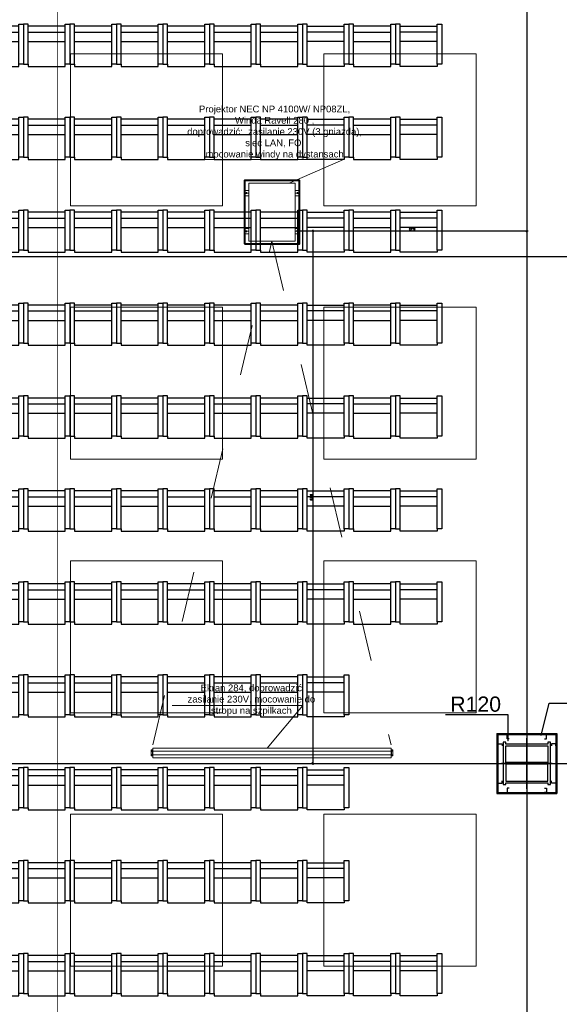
# Model space of a CAD drawing. Header units: centimetres. Extents: x -228435 to 111511, y -89367 to 428125.
# Tile 59 of 219: x -52539 to -46156, y 50149 to 61803. Entities that reach past the tile are written whole.
import ezdxf
from ezdxf.xclip import XClip

# ---------------------------------------------------------------- set-up
doc = ezdxf.new("R2010")
doc.units = ezdxf.units.CM
doc.header["$LTSCALE"] = 50
doc.header["$XCLIPFRAME"] = 0
doc.header["$PDMODE"] = 35
doc.header["$PDSIZE"] = 0.1
for name, pattern in [('CENTER', [2, 1.25, -0.25, 0.25, -0.25]), ('DASHDOT2', [12.7, 6.35, -3.175, 0, -3.175]), ('HIDDEN2', [4.7625, 3.175, -1.5875]), ('HIDDENX2', [19.05, 12.7, -6.35]), ('Kondygnacja -1$0$ACAD_ISO03W100', [30, 12, -18])]:
    doc.linetypes.add(name, pattern=pattern)
doc.layers.get('0').update_dxf_attribs({"color": 8})
doc.layers.get('DEFPOINTS').update_dxf_attribs({"color": 8})
for name, color, linetype in [('0_II 10 sal$0$ARCH_SIEDZENIA', 8, 'Continuous'), ('ARCH_INFO_KŁADY ŚCIAN', 8, 'HIDDEN2'), ('ARCH_INFO_ODPORNOŚĆ OGNIOWA', 8, 'Continuous'), ('ARCH_INFO_OPISY', 8, 'Continuous'), ('ARCH_INFO_OSIE_IST', 8, 'DASHDOT2'), ('Kondygnacja +0$0$ARCH_GK', 8, 'Continuous'), ('Kondygnacja +0$0$ARCH_INFO_ODPORNOŚĆ OGNIOWA', 8, 'Continuous'), ('Kondygnacja +0$0$ARCH_PROFILE', 8, 'Continuous'), ('Kondygnacja +0$0$ARCH_STAL_IST', 8, 'Continuous'), ('Osie rzutów$0$ARCH_INFO_OSIE_OPISY_IST', 8, 'Continuous'), ('RYSUNKOWE_XREF', 8, 'Continuous')]:
    doc.layers.add(name, color=color, linetype=linetype)
for name, color, linetype, lineweight in [('ARCH_SUFITY_PODWIESZANE', 8, 'HIDDENX2', 9), ('osie', 8, 'CENTER', 13), ('SYSTEMY AV', 8, 'Continuous', 13)]:
    doc.layers.add(name, color=color, linetype=linetype, lineweight=lineweight)
doc.styles.add('-1 sale konferencyjne$0$Arial', font='ARIAL.TTF')
doc.styles.add('Kondygnacja +0$0$Arial', font='ARIAL.TTF')
doc.styles.add('Kondygnacja +0$0$Standard', font='txt')
doc.styles.add('Romans', font='Romans.shx')
doc.dimstyles.new('ISO-25', dxfattribs={"dimtxt": 2.5, "dimasz": 2.5, "dimexe": 1.25, "dimexo": 0.625, "dimtad": 1, "dimtxsty": 'Standard', "dimcen": 2.5, "dimadec": 0, "dimazin": 0, "dimtfac": 1, "dimtmove": 0, "dimatfit": 3, "dimfxl": 0, "dimarcsym": 0})
doc.dimstyles.new('Kondygnacja +0$0$ISO-25', dxfattribs={"dimtxt": 2.5, "dimasz": 2.5, "dimexe": 1.25, "dimexo": 0.625, "dimtad": 1, "dimtxsty": 'Kondygnacja +0$0$Standard', "dimcen": 2.5, "dimadec": 0, "dimazin": 0, "dimtfac": 1, "dimtmove": 0, "dimatfit": 3, "dimfxl": 0, "dimarcsym": 0})
doc.dimstyles.new('Wymiary 1-200', dxfattribs={"dimtxt": 22, "dimasz": 20, "dimexe": 10, "dimexo": 0, "dimgap": 8, "dimtad": 1, "dimrnd": 0.5, "dimzin": 12, "dimdsep": 46, "dimtxsty": 'Romans', "dimblk": 'OBLIQUE', "dimcen": 0.5, "dimdle": 15, "dimclrt": 55, "dimazin": 0, "dimtfac": 1, "dimtmove": 1, "dimatfit": 3, "dimfxl": 0, "dimtolj": 1, "dimtzin": 0, "dimarcsym": 0})

# ---------------------------------------------------------------- blocks, each defined once
blk = doc.blocks.new('SU Lampy kwadratowe +0')
at = {"layer": 'ARCH_SUFITY_PODWIESZANE', "ltscale": 2.5}
for points in [[(6920, 10640), (7100, 10640), (7100, 10460), (6920, 10460)], [(7220, 10640), (7400, 10640), (7400, 10460), (7220, 10460)], [(6920, 10340), (7100, 10340), (7100, 10160), (6920, 10160)], [(7220, 10340), (7400, 10340), (7400, 10160), (7220, 10160)], [(6920, 10040), (7100, 10040), (7100, 9860), (6920, 9860)], [(7220, 10040), (7400, 10040), (7400, 9860), (7220, 9860)], [(6920, 9740), (7100, 9740), (7100, 9560), (6920, 9560)], [(7220, 9740), (7400, 9740), (7400, 9560), (7220, 9560)]]:
    blk.add_lwpolyline(points, close=True, dxfattribs=at)
blk = doc.blocks.new('Linie kładów 0')
at = {"layer": 'ARCH_INFO_KŁADY ŚCIAN', "ltscale": 10, "const_width": 1}
blk.add_lwpolyline([(6905, 5618.7), (6905, 11674.1)], dxfattribs=at)
blk = doc.blocks.new('Kondygnacja +0$0$_Dot')
at = {"color": 0, "linetype": 'ByBlock', "lineweight": -2}
blk.add_line((-0.5, 0), (-1, 0), dxfattribs=at)
at = {"color": 0, "linetype": 'ByBlock', "const_width": 0.5}
blk.add_lwpolyline([(-0.25, 0, 1), (0.25, 0, 1)], format="xyb", close=True, dxfattribs=at)
blk = doc.blocks.new('SE2')
at = {"linetype": 'Continuous', "ltscale": 25.4}
for p, q in [((-906, 1326), (-906, 1248)), ((-885, 1332), (-900, 1332)), ((-885, 1242), (-885, 1332)), ((-880, 1360), (-880, 1332)), ((-878, 1360), (-880, 1360)), ((-880, 1332), (-880, 1242)), ((-878, 1316), (-878, 1360)), ((2678, 1360), (-878, 1360)), ((-878, 1316), (-878, 1360)), ((2678, 1316), (2678, 1360)), ((2678, 1360), (2678, 1316)), ((2680, 1360), (2678, 1360)), ((2680, 1332), (2680, 1360)), ((2680, 1242), (2680, 1332)), ((2685, 1332), (2685, 1242)), ((2700, 1332), (2685, 1332)), ((2706, 1248), (2706, 1326)), ((-906, 1248), (-906, 1248)), ((-900, 1242), (-885, 1242)), ((-900, 1242), (-885, 1242)), ((-900, 1242), (-900, 1242)), ((-897, 1321), (-897, 1313)), ((-897, 1261), (-897, 1253)), ((-890, 1313), (-890, 1321)), ((-890, 1253), (-890, 1261)), ((-882, 1242), (-882, 1242)), ((-882, 1242), (-880, 1242)), ((-882, 1242), (-880, 1242)), ((-878, 1316), (-880, 1316)), ((-878, 1259), (-880, 1259)), ((-880, 1242), (-880, 1215)), ((-880, 1215), (-878, 1215)), ((-878, 1285), (-878, 1316)), ((2678, 1316), (-878, 1316)), ((-878, 1259), (-878, 1285)), ((2678, 1259), (-878, 1259)), ((-878, 1215), (-878, 1259)), ((-878, 1215), (2678, 1215)), ((2678, 1285), (2678, 1316)), ((2680, 1316), (2678, 1316)), ((2678, 1285), (2678, 1259)), ((2678, 1259), (2678, 1215)), ((2680, 1259), (2678, 1259)), ((2678, 1215), (2680, 1215)), ((2680, 1215), (2680, 1242)), ((2682, 1242), (2680, 1242)), ((2680, 1242), (2682, 1242)), ((2682, 1242), (2682, 1242)), ((2685, 1242), (2700, 1242)), ((2685, 1242), (2700, 1242)), ((2698, 1321), (2690, 1321)), ((2690, 1321), (2690, 1321)), ((2698, 1321), (2690, 1321)), ((2690, 1314), (2698, 1314)), ((2698, 1261), (2690, 1261)), ((2690, 1261), (2690, 1261)), ((2698, 1261), (2690, 1261)), ((2690, 1254), (2698, 1254)), ((2698, 1321), (2698, 1321)), ((2698, 1261), (2698, 1261)), ((2700, 1242), (2700, 1242)), ((2706, 1248), (2706, 1248))]:
    blk.add_line(p, q, dxfattribs=at)
for centre, radius, start, end in [((-900, 1326), 6, 90, 180), ((-894, 1321), 3.5, 0, 180), ((-894, 1321), 3.5, 0, 180), ((2700, 1326), 6, 0, 90), ((-900, 1248), 6, 180, 270), ((-900, 1248), 6, 180, 270), ((-894, 1313), 3.5, 180, 360), ((-894, 1261), 3.5, 0, 180), ((-894, 1261), 3.5, 0, 180), ((-894, 1253), 3.5, 180, 360), ((2690, 1317), 3.5, 90, 180), ((2690, 1317), 3.5, 90, 270), ((2690, 1257), 3.5, 90, 180), ((2690, 1257), 3.5, 90, 270), ((2698, 1317), 3.5, 0, 90), ((2698, 1317), 3.5, 270, 90), ((2698, 1257), 3.5, 0, 90), ((2698, 1257), 3.5, 270, 90), ((2700, 1248), 6, 270, 360), ((2700, 1248), 6, 270, 360)]:
    blk.add_arc(centre, radius, start, end, dxfattribs=at)
for centre, major_axis, start_param, end_param in [((-885, 1332), (-5, 0), 3.141593, 4.712389), ((2685, 1332), (-5, 0), 4.712389, 6.283185), ((-885, 1242), (5, 0), 0, 1.570796), ((-885, 1242), (3, 0), 0, 1.570796), ((2685, 1242), (5, 0), 1.570796, 3.141593), ((2685, 1242), (3, 0), 1.570796, 3.141593)]:
    blk.add_ellipse(centre, major_axis=major_axis, ratio=0.000014, start_param=start_param, end_param=end_param, dxfattribs=at)
blk = doc.blocks.new('A$C45FE2F59')
for p, q in [((-324, 608), (-319, 612)), ((-324, 552), (-324, 608)), ((-284, 612), (-319, 612)), ((0, 700), (-280, 700)), ((0, 700), (280, 700)), ((284, 612), (319, 612)), ((324, 608), (319, 612)), ((324, 552), (324, 608)), ((-324, 552), (-319, 547)), ((-284, 547), (-319, 547)), ((284, 547), (319, 547)), ((324, 552), (319, 547)), ((-324, 148), (-319, 152)), ((-324, 148), (-324, 92)), ((-284, 152), (-319, 152)), ((284, 152), (319, 152)), ((324, 148), (319, 152)), ((324, 148), (324, 92)), ((-324, 92), (-319, 88)), ((-284, 88), (-319, 88)), ((0, 0), (-280, 0)), ((0, 0), (280, 0)), ((284, 88), (319, 88)), ((324, 92), (319, 88)), ((45, 0), (-280, 0)), ((-277, 0), (277, 0)), ((280, 0), (127, 0))]:
    blk.add_line(p, q)
blk.add_lwpolyline([(-280, 700), (280, 700), (280, 0), (-280, 0)], close=True)
for centre, radius in [((-309, 580), 5.5), ((-309, 580), 5), ((309, 580), 5), ((309, 580), 5.5), ((-309, 120), 5.5), ((-309, 120), 5), ((309, 120), 5.5), ((309, 120), 5)]:
    blk.add_circle(centre, radius)
at = {"layer": 'osie'}
for p, q in [((-280, 580), (-330, 580)), ((-309, 580), (-309, 590)), ((-309, 580), (-309, 570)), ((280, 580), (330, 580)), ((309, 580), (309, 590)), ((309, 580), (309, 570)), ((-280, 120), (-330, 120)), ((-309, 120), (-309, 130)), ((-309, 120), (-309, 110)), ((280, 120), (330, 120)), ((309, 120), (309, 130)), ((309, 120), (309, 110))]:
    blk.add_line(p, q, dxfattribs=at)
blk = doc.blocks.new('0_II 10 sal$0$Miejsce_siedzące_2d')
at = {"color": 0, "linetype": 'ByBlock', "lineweight": -2}
for p, q in [((-26.4, 27.1), (26.4, 27.1)), ((-26.4, 12.5), (26.4, 12.5))]:
    blk.add_line(p, q, dxfattribs=at)
for points in [[(-26.4, 62.7), (-26.4, 0), (-33, 0), (-33, 62.7), (-26.4, 62.7), (-26.4, 66), (26.4, 66), (26.4, 62.7), (26.4, 0), (33, 0), (33, 62.7), (26.4, 62.7)], [(26.4, 3.3), (-26.4, 3.3)]]:
    blk.add_lwpolyline(points, dxfattribs=at)
blk = doc.blocks.new('Osie rzutów')
at = {"layer": 'ARCH_INFO_OSIE_IST', "ltscale": 10}
for p, q in [((7460, 12510), (7460, 4623.3)), ((4436, 10400), (13655, 10400)), ((7460, 9770), (7460, 9830)), ((4436, 9800), (15156.5, 9800)), ((7490, 9800), (7430, 9800))]:
    blk.add_line(p, q, dxfattribs=at)
blk = doc.blocks.new('A$C6FDA0163')
at = {"layer": 'RYSUNKOWE_XREF'}
blk.add_blockref('Osie rzutów', (-10460, -9819, -630), dxfattribs=at)
blk = doc.blocks.new('_Oblique')
at = {"color": 0, "linetype": 'ByBlock', "lineweight": -2}
blk.add_line((-0.5, -0.5), (0.5, 0.5), dxfattribs=at)
blk = doc.blocks.new('*D1184')
at = {"layer": 'DEFPOINTS', "color": 0, "lineweight": 40}
for p in [(-49232, 59300, -6600), (-49072, 53000), (-46840, 53000, -6600)]:
    blk.add_point(p, dxfattribs=at)
at = {"layer": 'SYSTEMY AV', "color": 0, "lineweight": -2}
for p, q in [((-49072, 59315), (-49072, 52985)), ((-49063, 59300), (-49062, 59300)), ((-49074, 53000), (-49082, 53000))]:
    blk.add_line(p, q, dxfattribs=at)
at = {"layer": 'SYSTEMY AV', "color": 0, "lineweight": -2, "xscale": 20, "yscale": 20, "zscale": 20}
for p, rotation in [((-49072, 59300), 90), ((-49072, 53000), 270)]:
    blk.add_blockref('_Oblique', p, dxfattribs=dict(at, rotation=rotation))
at = {"layer": 'SYSTEMY AV', "color": 55, "insert": (-49091, 56150), "char_height": 22, "attachment_point": 5, "rotation": 90, "style": 'Romans'}
blk.add_mtext('\\A1;6300', dxfattribs=at)
blk = doc.blocks.new('*D1185')
at = {"layer": 'DEFPOINTS', "color": 0, "lineweight": 40}
for p in [(-49252, 59300, 6300), (-46540, 59304), (-46540, 59300, 6300)]:
    blk.add_point(p, dxfattribs=at)
at = {"layer": 'SYSTEMY AV', "color": 0, "lineweight": -2}
for p, q in [((-49267, 59304), (-46525, 59304)), ((-49252, 59314), (-49252, 59314)), ((-46540, 59314), (-46540, 59314))]:
    blk.add_line(p, q, dxfattribs=at)
at = {"layer": 'SYSTEMY AV', "color": 0, "lineweight": -2, "xscale": 20, "yscale": 20, "zscale": 20, "rotation": 180}
blk.add_blockref('_Oblique', (-49252, 59304), dxfattribs=at)
at = {"layer": 'SYSTEMY AV', "color": 0, "lineweight": -2, "xscale": 20, "yscale": 20, "zscale": 20}
blk.add_blockref('_Oblique', (-46540, 59304), dxfattribs=at)
at = {"layer": 'SYSTEMY AV', "color": 55, "insert": (-47896, 59323), "char_height": 22, "attachment_point": 5, "style": 'Romans'}
blk.add_mtext('\\A1;2712', dxfattribs=at)

msp = doc.modelspace()

# ---------------------------------------------------------------- linework, layer by layer
at = {"layer": 'Kondygnacja +0$0$ARCH_GK', "elevation": 630}
for points in [[(-46895, 53355), (-46895, 52950)], [(-46895, 53355), (-46490, 53355)], [(-46882.5, 53355), (-46882.5, 52950)], [(-46882.5, 53342.5), (-46490, 53342.5)], [(-46490, 53355), (-46185, 53355)], [(-46490, 53342.5), (-46185, 53342.5)], [(-46197.5, 53342.5), (-46197.5, 52950)], [(-46185, 53355), (-46185, 52950)], [(-46895, 52950), (-46895, 52645)], [(-46882.5, 52950), (-46882.5, 52657.5)], [(-46197.5, 52950), (-46197.5, 52645)], [(-46185, 52950), (-46185, 52645)], [(-46895, 52657.5), (-46490, 52657.5)], [(-46895, 52645), (-46490, 52645)], [(-46490, 52657.5), (-46197.5, 52657.5)], [(-46490, 52645), (-46185, 52645)]]:
    msp.add_lwpolyline(points, dxfattribs=at)
at = {"layer": 'Kondygnacja +0$0$ARCH_PROFILE', "elevation": 630}
for points in [[(-46747.5, 53292.5), (-46772.5, 53292.5), (-46772.5, 53342.5), (-46747.5, 53342.5)], [(-46332.5, 53292.5), (-46307.5, 53292.5), (-46307.5, 53342.5), (-46332.5, 53342.5)], [(-46882.5, 53207.5), (-46882.5, 53232.5), (-46832.5, 53232.5), (-46832.5, 53207.5)], [(-46197.5, 53207.5), (-46197.5, 53232.5), (-46247.5, 53232.5), (-46247.5, 53207.5)], [(-46882.5, 52792.5), (-46882.5, 52767.5), (-46832.5, 52767.5), (-46832.5, 52792.5)], [(-46747.5, 52707.5), (-46772.5, 52707.5), (-46772.5, 52657.5), (-46747.5, 52657.5)], [(-46332.5, 52707.5), (-46307.5, 52707.5), (-46307.5, 52657.5), (-46332.5, 52657.5)], [(-46197.5, 52792.5), (-46197.5, 52767.5), (-46247.5, 52767.5), (-46247.5, 52792.5)]]:
    msp.add_lwpolyline(points, dxfattribs=at)
at = {"layer": 'Kondygnacja +0$0$ARCH_STAL_IST', "elevation": 630}
for points in [[(-46820, 53250), (-46820, 52750), (-46790, 52750), (-46790, 52770), (-46290, 52770), (-46290, 52750), (-46260, 52750), (-46260, 53250), (-46290, 53250), (-46290, 53230), (-46790, 53230), (-46790, 53250)], [(-46790, 53210), (-46290, 53210), (-46290, 53010), (-46790, 53010)], [(-46290, 52990), (-46790, 52990), (-46790, 52790), (-46290, 52790)]]:
    msp.add_lwpolyline(points, close=True, dxfattribs=at)
at = {"layer": 'SYSTEMY AV'}
for p, q in [((-50662.61188, 60148.07596, 630), (-48708.61678, 60148.80096, 630)), ((-49352.32133, 59868.4, 630), (-48708.61678, 60148.80096, 630)), ((-49188.06454, 53686.25736, 630), (-50737.25977, 53686.25736, 630)), ((-49188.06454, 53686.25736, 630), (-49611.04133, 53181.50494, -12270))]:
    msp.add_line(p, q, dxfattribs=at)
at = {"layer": 'SYSTEMY AV', "lineweight": 40, "elevation": 630}
msp.add_lwpolyline([(-49880, 59150.4), (-49230, 59150.4), (-49230, 59900.4), (-49880, 59900.4)], close=True, dxfattribs=at)
at = {"layer": 'SYSTEMY AV', "linetype": 'Kondygnacja -1$0$ACAD_ISO03W100', "elevation": -12270}
msp.add_lwpolyline([(-50963.71512, 53221.50494), (-49555, 59182.4), (-48146.28488, 53221.50739)], dxfattribs=at)

# ---------------------------------------------------------------- block references
ref = msp.add_blockref('A$C6FDA0163', (-16540, 53190.5, 630), dxfattribs=dict(xscale=10, yscale=10, zscale=10))
XClip(ref).set_block_clipping_path([(-400.031931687, -2219.05), (399.968068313, 380.95)])
at = {"layer": '0_II 10 sal$0$ARCH_SIEDZENIA', "linetype": 'Continuous', "lineweight": -3, "yscale": 7.571168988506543, "zscale": 10, "rotation": 179.9999999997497}
for p, xscale in [((-52770, 61750, -5970), -8.328285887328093), ((-52220, 61750, -5970), -8.328285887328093), ((-51670, 61750, -5970), -8.328285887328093), ((-51120, 61750, -5970), -8.328285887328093), ((-50570, 61750, -5970), -8.328285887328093), ((-50020, 61750, -5970), -8.328285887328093), ((-49470, 61750, -5970), -8.328285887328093), ((-48920, 61750, -5970), 8.328285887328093), ((-48370, 61750, -5970), -8.328285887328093), ((-47820, 61750, -5970), 8.328285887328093), ((-52770, 60650, -5970), -8.328285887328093), ((-52220, 60650, -5970), -8.328285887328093), ((-51670, 60650, -5970), -8.328285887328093), ((-51120, 60650, -5970), -8.328285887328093), ((-50570, 60650, -5970), -8.328285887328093), ((-50020, 60650, -5970), -8.328285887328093), ((-49470, 60650, -5970), -8.328285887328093), ((-48920, 60650, -5970), 8.328285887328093), ((-48370, 60650, -5970), -8.328285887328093), ((-47820, 60650, -5970), 8.328285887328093), ((-52770, 59550, -5970), -8.328285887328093), ((-52220, 59550, -5970), -8.328285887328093), ((-51670, 59550, -5970), -8.328285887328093), ((-51120, 59550, -5970), -8.328285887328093), ((-50570, 59550, -5970), -8.328285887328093), ((-50020, 59550, -5970), -8.328285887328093), ((-49470, 59550, -5970), -8.328285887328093), ((-48920, 59550, -5970), 8.328285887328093), ((-48370, 59550, -5970), -8.328285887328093), ((-47820, 59550, -5970), 8.328285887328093), ((-52770, 58450, -5970), -8.328285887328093), ((-52220, 58450, -5970), -8.328285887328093), ((-51670, 58450, -5970), -8.328285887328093), ((-51120, 58450, -5970), -8.328285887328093), ((-50570, 58450, -5970), -8.328285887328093), ((-50020, 58450, -5970), -8.328285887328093), ((-49470, 58450, -5970), -8.328285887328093), ((-48920, 58450, -5970), 8.328285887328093), ((-48370, 58450, -5970), -8.328285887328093), ((-47820, 58450, -5970), 8.328285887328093), ((-52770, 57350, -5970), -8.328285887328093), ((-52220, 57350, -5970), -8.328285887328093), ((-51670, 57350, -5970), -8.328285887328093), ((-51120, 57350, -5970), -8.328285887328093), ((-50570, 57350, -5970), -8.328285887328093), ((-50020, 57350, -5970), -8.328285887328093), ((-49470, 57350, -5970), -8.328285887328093), ((-48920, 57350, -5970), 8.328285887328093), ((-48370, 57350, -5970), -8.328285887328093), ((-47820, 57350, -5970), 8.328285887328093), ((-52770, 56250, -5970), -8.328285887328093), ((-52220, 56250, -5970), -8.328285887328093), ((-51670, 56250, -5970), -8.328285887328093), ((-51120, 56250, -5970), -8.328285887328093), ((-50570, 56250, -5970), -8.328285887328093), ((-50020, 56250, -5970), -8.328285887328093), ((-49470, 56250, -5970), -8.328285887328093), ((-48920, 56250, -5970), 8.328285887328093), ((-48370, 56250, -5970), -8.328285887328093), ((-47820, 56250, -5970), 8.328285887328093), ((-52770, 55150, -5970), -8.328285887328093), ((-52220, 55150, -5970), -8.328285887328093), ((-51670, 55150, -5970), -8.328285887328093), ((-51120, 55150, -5970), -8.328285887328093), ((-50570, 55150, -5970), -8.328285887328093), ((-50020, 55150, -5970), -8.328285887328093), ((-49470, 55150, -5970), -8.328285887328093), ((-48920, 55150, -5970), 8.328285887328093), ((-48370, 55150, -5970), -8.328285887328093), ((-47820, 55150, -5970), 8.328285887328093), ((-52770, 54050, -5970), -8.328285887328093), ((-52220, 54050, -5970), -8.328285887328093), ((-51670, 54050, -5970), -8.328285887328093), ((-51120, 54050, -5970), -8.328285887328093), ((-50570, 54050, -5970), -8.328285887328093), ((-50020, 54050, -5970), -8.328285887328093), ((-49470, 54050, -5970), -8.328285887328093), ((-48920, 54050, -5970), 8.328285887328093), ((-52770, 52950, -5970), -8.328285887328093), ((-52220, 52950, -5970), -8.328285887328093), ((-51670, 52950, -5970), -8.328285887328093), ((-51120, 52950, -5970), -8.328285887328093), ((-50570, 52950, -5970), -8.328285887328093), ((-50020, 52950, -5970), -8.328285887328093), ((-49470, 52950, -5970), -8.328285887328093), ((-48920, 52950, -5970), 8.328285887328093), ((-52770, 51850, -5970), -8.328285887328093), ((-52220, 51850, -5970), -8.328285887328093), ((-51670, 51850, -5970), -8.328285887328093), ((-51120, 51850, -5970), -8.328285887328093), ((-50570, 51850, -5970), -8.328285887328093), ((-50020, 51850, -5970), -8.328285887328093), ((-49470, 51850, -5970), -8.328285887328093), ((-48920, 51850, -5970), 8.328285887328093), ((-52770, 50750, -12270), -8.328285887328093), ((-52220, 50750, -12270), -8.328285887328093), ((-51670, 50750, -12270), -8.328285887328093), ((-51120, 50750, -12270), -8.328285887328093), ((-50570, 50750, -12270), -8.328285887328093), ((-50020, 50750, -12270), -8.328285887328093), ((-49470, 50750, -12270), -8.328285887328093), ((-48920, 50750, -12270), 8.328285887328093), ((-48370, 50750, -12270), 8.328285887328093), ((-47820, 50750, -12270), 8.328285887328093)]:
    msp.add_blockref('0_II 10 sal$0$Miejsce_siedzące_2d', p, dxfattribs=dict(at, xscale=xscale))
at = {"layer": 'ARCH_INFO_KŁADY ŚCIAN', "xscale": 10, "yscale": 10, "zscale": 10}
msp.add_blockref('Linie kładów 0', (-121140, -45000, 630), dxfattribs=at)
at = {"layer": 'ARCH_SUFITY_PODWIESZANE', "ltscale": 2.5, "xscale": 10, "yscale": 10, "zscale": 10}
msp.add_blockref('SU Lampy kwadratowe +0', (-121140, -45000, -5670), dxfattribs=at)
at = {"layer": 'Osie rzutów$0$ARCH_INFO_OSIE_OPISY_IST', "xscale": 10, "yscale": 10, "zscale": 10}
msp.add_blockref('Osie rzutów', (-121140, -45000, 630), dxfattribs=at)
at = {"layer": 'SYSTEMY AV'}
for name, p, xscale, yscale, zscale in [('A$C45FE2F59', (-49555, 59182.4, 630), 0.9799999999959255, 0.9799999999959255, 0.9799999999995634), ('SE2', (-50268.08443, 52104.14984, -12270), 0.7923032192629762, 0.7923032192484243, 0.7923032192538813)]:
    msp.add_blockref(name, p, dxfattribs=dict(at, xscale=xscale, yscale=yscale, zscale=zscale))

# ---------------------------------------------------------------- texts
at = {"layer": 'Kondygnacja +0$0$ARCH_INFO_ODPORNOŚĆ OGNIOWA', "insert": (-47145.4508, 53850.93036, -5970), "char_height": 180, "width": 3036.6124481, "attachment_point": 5, "style": 'Kondygnacja +0$0$Arial'}
msp.add_mtext('\\PR120', dxfattribs=at)
at = {"layer": 'SYSTEMY AV', "char_height": 200, "attachment_point": 8, "style": '-1 sale konferencyjne$0$Arial'}
for s, insert, width in [('\\P{\\H0.4x;Projektor NEC NP 4100W/ NP08ZL, \\PWinda Ravell 280 , \\Pdoprowadzić:  zasilanie 230V (3 gniazda), sieć LAN, FO,\\Pmocowanie windy na dystansach }', (-49523.56709, 60148.49858, 630), 2241.3600514), ('\\P{\\H0.4x;Ekran 284, doprowadzić zasilanie 230V, mocowanie do stropu na szpilkach}', (-49798.54133, 53563.50833, 630), 1645.6719316)]:
    msp.add_mtext(s, dxfattribs=dict(at, insert=insert, width=width))

# ---------------------------------------------------------------- dimensions: what is measured, and where the dimension line sits
at = {"layer": 'SYSTEMY AV'}
dim = msp.add_linear_dim(base=(-46540, 59303.70073, -5670), p1=(-49252.18, 59300, 630), p2=(-46540, 59300, 630), dimstyle='Wymiary 1-200', dxfattribs=at)
dim.commit()
dim.dimension.update_dxf_attribs({"geometry": '*D1185', "text_midpoint": (-47896.09, 59322.70073, -5670)})
dim = msp.add_linear_dim(base=(-49071.94011, 53000, 7230), p1=(-49232.02667, 59300, 630), p2=(-46840, 53000, 630), angle=90, dimstyle='Wymiary 1-200', dxfattribs=at)
dim.commit()
dim.dimension.update_dxf_attribs({"geometry": '*D1184', "text_midpoint": (-49090.94011, 56150, 7230)})

# ---------------------------------------------------------------- leaders
at = {"layer": 'ARCH_INFO_ODPORNOŚĆ OGNIOWA'}
msp.add_leader([(-46761.34037, 53266.46832, 630), (-46761.34037, 53574.77761, 630), (-47503.71076, 53574.77761, 630)], dimstyle='ISO-25', override={"dimscale": 5, "dimasz": 2, "dimtad": 0, "dimldrblk": 'Dot'}, dxfattribs=at)
at = {"layer": 'ARCH_INFO_OPISY'}
msp.add_leader([(-46371.06762, 53332.44569, 630), (-46276.98527, 53713.44258, 630), (-44981.81712, 53713.44258, 630)], dimstyle='ISO-25', override={"dimscale": 5, "dimasz": 2, "dimtad": 0, "dimldrblk": 'Dot'}, dxfattribs=at)
at = {"layer": 'Kondygnacja +0$0$ARCH_INFO_ODPORNOŚĆ OGNIOWA'}
msp.add_leader([(-46761.34037, 53266.46832, 630), (-46761.34037, 53574.77761, 630), (-47503.71076, 53574.77761, 630)], dimstyle='Kondygnacja +0$0$ISO-25', override={"dimscale": 5, "dimasz": 2, "dimtad": 0, "dimldrblk": 'Kondygnacja +0$0$_Dot'}, dxfattribs=at)

doc.saveas('drawing.dxf')
